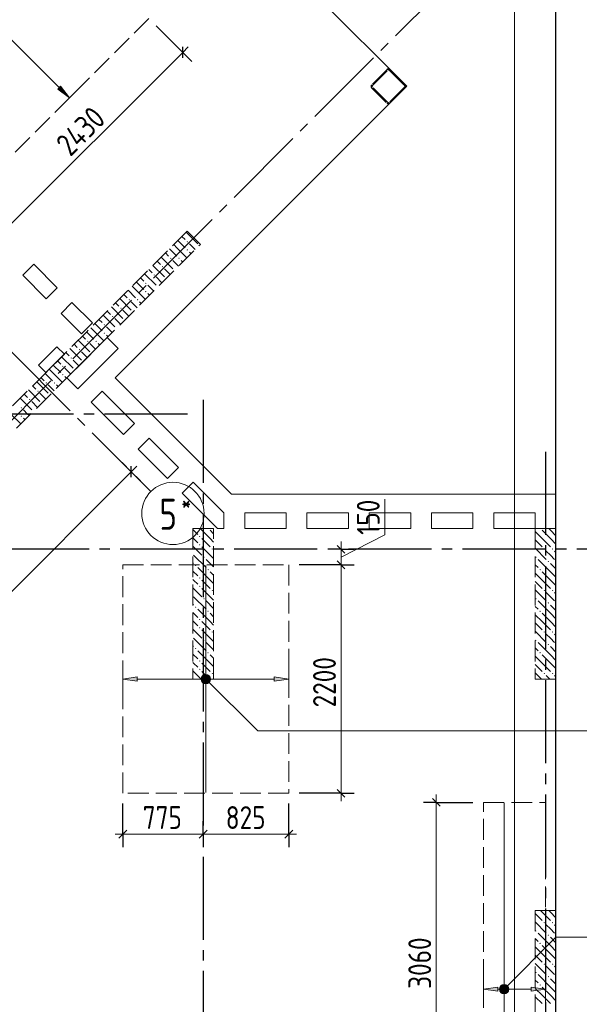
# Model space of a CAD drawing. Header units: millimetres. Extents: x 0 to 43617, y 0 to 59400.
# Tile 17 of 29: x 27905 to 33299, y 20147 to 29632. Entities that reach past the tile are written whole.
import ezdxf

# ---------------------------------------------------------------- set-up
doc = ezdxf.new("R2010")
doc.units = ezdxf.units.MM
doc.linetypes.add('______2', pattern=[270, 200, -70])
doc.linetypes.add('______5', pattern=[1100, 800, -100, 100, -100])
for name, color, linetype, lineweight in [('Standard', 7, 'Continuous', 25), ('ДОП Верх по У', 7, 'Continuous', 25), ('ЖБ Пилон', 180, 'Continuous', 25), ('Оси', 40, '______5', 18), ('Позиционная метка номер позиции', 7, 'Continuous', 13), ('Примечания', 7, 'Continuous', 25)]:
    doc.layers.add(name, color=color, linetype=linetype, lineweight=lineweight)
doc.layers.add('ЖБ Перекрытие верхний уровень', color=7, linetype='Continuous', lineweight=25, true_color=0xe0e0ff)
doc.layers.add('ЖБ Стена верхний уровень', color=7, linetype='Continuous', lineweight=25, true_color=0x006e00)
doc.styles.add('GOST 2.304-81', font='txt')
doc.styles.add('ISOCPEUR', font='txt')

msp = doc.modelspace()

# ---------------------------------------------------------------- hatches: boundary and pattern name
at = {"layer": 'ДОП Верх по У', "linetype": 'Continuous', "lineweight": 13, "transparency": 33554687}
for points in [[(28271.6, 28962.8), (28384.8, 28878), (28299.9, 28991.1)], [(29666.7, 23261.3), (29666.7, 23298.8), (29661.5, 23280)], [(29666.7, 23298.8), (29680.2, 23247.8), (29680.2, 23312.3)], [(29666.7, 23298.8), (29666.7, 23261.3), (29680.2, 23247.8)], [(29680.2, 23312.3), (29699, 23242.5), (29699, 23317.5)], [(29680.2, 23312.3), (29680.2, 23247.8), (29699, 23242.5)], [(29699, 23317.5), (29699, 23242.5), (29717.7, 23247.8)], [(29699, 23317.5), (29717.7, 23247.8), (29717.7, 23312.3)], [(29717.7, 23312.3), (29717.7, 23247.8), (29731.2, 23261.3)], [(29717.7, 23312.3), (29731.2, 23261.3), (29731.2, 23298.8)], [(29731.2, 23298.8), (29731.2, 23261.3), (29736.5, 23280)], [(30359, 23260), (30499, 23280), (30359, 23300)], [(32541.7, 20273.1), (32541.7, 20310.6), (32536.5, 20291.8)], [(32541.7, 20310.6), (32555.2, 20259.6), (32555.2, 20324.1)], [(32541.7, 20310.6), (32541.7, 20273.1), (32555.2, 20259.6)], [(32555.2, 20324.1), (32574, 20254.4), (32574, 20329.3)], [(32555.2, 20324.1), (32555.2, 20259.6), (32574, 20254.4)], [(32574, 20329.3), (32574, 20254.4), (32592.7, 20259.6)], [(32574, 20329.3), (32592.7, 20259.6), (32592.7, 20324.1)], [(32592.7, 20324.1), (32592.7, 20259.6), (32606.2, 20273.1)], [(32592.7, 20324.1), (32606.2, 20273.1), (32606.2, 20310.6)], [(32606.2, 20310.6), (32606.2, 20273.1), (32611.5, 20291.8)], [(32834, 20271.8), (32974, 20291.8), (32834, 20311.9)]]:
    msp.add_hatch(color=7, dxfattribs=at).paths.add_polyline_path(points)
for points in [[(29039, 23260), (28899, 23280), (29039, 23300)], [(32514, 20271.8), (32374, 20291.8), (32514, 20311.9)]]:
    msp.add_hatch(color=7, dxfattribs=at).paths.add_polyline_path(points, flags=16)
at = {"layer": 'ЖБ Пилон', "linetype": 'Continuous', "lineweight": 18, "transparency": 33554687}
for points in [[(29724.3, 24730), (29721, 24726.6), (29717.6, 24730)], [(32924.3, 24730), (32921, 24726.6), (32917.6, 24730)], [(29634.5, 24653.1), (29640.9, 24659.6), (29647.4, 24653.1), (29640.9, 24646.6)], [(29634.5, 24573.1), (29640.9, 24579.6), (29647.4, 24573.1), (29640.9, 24566.6)], [(29754.4, 24533.1), (29760.9, 24539.6), (29767.4, 24533.1), (29760.9, 24526.6)], [(32954.4, 24533.1), (32960.9, 24539.6), (32967.4, 24533.1), (32960.9, 24526.6)], [(33034.4, 24533.1), (33040.9, 24539.6), (33047.4, 24533.1), (33040.9, 24526.6)], [(29594.5, 24373.1), (29601, 24379.6), (29607.5, 24373.1), (29601, 24366.6)], [(29674.5, 24453.1), (29681, 24459.6), (29687.5, 24453.1), (29681, 24446.6)], [(32874.5, 24453.1), (32881, 24459.6), (32887.5, 24453.1), (32881, 24446.6)], [(32994.5, 24413.1), (33001, 24419.6), (33007.5, 24413.1), (33001, 24406.6)], [(29714.5, 24333.1), (29721, 24339.6), (29727.4, 24333.1), (29721, 24326.6)], [(32914.5, 24333.1), (32921, 24339.6), (32927.4, 24333.1), (32921, 24326.6)], [(29634.5, 24253.1), (29640.9, 24259.6), (29647.4, 24253.1), (29640.9, 24246.6)], [(29634.5, 24173.1), (29640.9, 24179.6), (29647.4, 24173.1), (29640.9, 24166.6)], [(29754.4, 24133.1), (29760.9, 24139.6), (29767.4, 24133.1), (29760.9, 24126.6)], [(32954.4, 24133.1), (32960.9, 24139.6), (32967.4, 24133.1), (32960.9, 24126.6)], [(33034.4, 24133.1), (33040.9, 24139.6), (33047.4, 24133.1), (33040.9, 24126.6)], [(29674.5, 24053.1), (29681, 24059.6), (29687.5, 24053.1), (29681, 24046.6)], [(32874.5, 24053.1), (32881, 24059.6), (32887.5, 24053.1), (32881, 24046.6)], [(32994.5, 24013.1), (33001, 24019.6), (33007.5, 24013.1), (33001, 24006.6)], [(29594.5, 23973.1), (29601, 23979.6), (29607.5, 23973.1), (29601, 23966.6)], [(29714.5, 23933.1), (29721, 23939.6), (29727.4, 23933.1), (29721, 23926.6)], [(32914.5, 23933.1), (32921, 23939.6), (32927.4, 23933.1), (32921, 23926.6)], [(29634.5, 23853.1), (29640.9, 23859.6), (29647.4, 23853.1), (29640.9, 23846.6)], [(29634.5, 23773.1), (29640.9, 23779.6), (29647.4, 23773.1), (29640.9, 23766.6)], [(29754.4, 23733.1), (29760.9, 23739.6), (29767.4, 23733.1), (29760.9, 23726.6)], [(32954.4, 23733.1), (32960.9, 23739.6), (32967.4, 23733.1), (32960.9, 23726.6)], [(33034.4, 23733.1), (33040.9, 23739.6), (33047.4, 23733.1), (33040.9, 23726.6)], [(29674.5, 23653.1), (29681, 23659.6), (29687.5, 23653.1), (29681, 23646.6)], [(32874.5, 23653.1), (32881, 23659.6), (32887.5, 23653.1), (32881, 23646.6)], [(32994.5, 23613.1), (33001, 23619.6), (33007.5, 23613.1), (33001, 23606.6)], [(29594.5, 23573.1), (29601, 23579.6), (29607.5, 23573.1), (29601, 23566.6)], [(29714.5, 23533.1), (29721, 23539.6), (29727.4, 23533.1), (29721, 23526.6)], [(32914.5, 23533.1), (32921, 23539.6), (32927.4, 23533.1), (32921, 23526.6)], [(29634.5, 23453.1), (29640.9, 23459.6), (29647.4, 23453.1), (29640.9, 23446.6)], [(29634.5, 23373.1), (29640.9, 23379.6), (29647.4, 23373.1), (29640.9, 23366.6)], [(29754.4, 23333.1), (29760.9, 23339.6), (29767.4, 23333.1), (29760.9, 23326.6)], [(32954.4, 23333.1), (32960.9, 23339.6), (32967.4, 23333.1), (32960.9, 23326.6)], [(33034.4, 23333.1), (33040.9, 23339.6), (33047.4, 23333.1), (33040.9, 23326.6)], [(32954.4, 20933.1), (32960.9, 20939.6), (32967.4, 20933.1), (32960.9, 20926.6)], [(33034.4, 20933.1), (33040.9, 20939.6), (33047.4, 20933.1), (33040.9, 20926.6)], [(32874.5, 20853.1), (32881, 20859.6), (32887.5, 20853.1), (32881, 20846.6)], [(32994.5, 20813.1), (33001, 20819.6), (33007.5, 20813.1), (33001, 20806.6)], [(32914.5, 20733.1), (32921, 20739.6), (32927.4, 20733.1), (32921, 20726.6)], [(32954.4, 20533.1), (32960.9, 20539.6), (32967.4, 20533.1), (32960.9, 20526.6)], [(33034.4, 20533.1), (33040.9, 20539.6), (33047.4, 20533.1), (33040.9, 20526.6)], [(32874.5, 20453.1), (32881, 20459.6), (32887.5, 20453.1), (32881, 20446.6)], [(32994.5, 20413.1), (33001, 20419.6), (33007.5, 20413.1), (33001, 20406.6)], [(32914.5, 20333.1), (32921, 20339.6), (32927.4, 20333.1), (32921, 20326.6)]]:
    msp.add_hatch(color=7, dxfattribs=at).paths.add_polyline_path(points, flags=16)
at = {"layer": 'ЖБ Стена верхний уровень', "linetype": 'Continuous', "lineweight": 18, "transparency": 33554687}
for points in [[(31517, 29095.7), (31521, 29099.6), (31527.4, 29093.1), (31523.5, 29089.2)], [(29514.5, 27493.1), (29521, 27499.6), (29527.4, 27493.1), (29521, 27486.6)], [(29514.5, 27413.1), (29521, 27419.6), (29527.4, 27413.1), (29521, 27406.6)], [(29354.4, 27333.1), (29360.9, 27339.6), (29367.4, 27333.1), (29360.9, 27326.6)], [(29434.5, 27333.1), (29440.9, 27339.6), (29447.4, 27333.1), (29440.9, 27326.6)], [(29274.5, 27253.1), (29281, 27259.6), (29287.5, 27253.1), (29281, 27246.6)], [(29194.5, 27173.1), (29201, 27179.6), (29207.5, 27173.1), (29201, 27166.6)], [(29114.5, 27093.1), (29121, 27099.6), (29127.4, 27093.1), (29121, 27086.6)], [(28954.4, 26933.1), (28960.9, 26939.6), (28967.4, 26933.1), (28960.9, 26926.6)], [(29034.5, 26933.1), (29040.9, 26939.6), (29047.4, 26933.1), (29040.9, 26926.6)], [(29114.5, 27013.1), (29121, 27019.6), (29127.4, 27013.1), (29121, 27006.6)], [(28874.5, 26853.1), (28881, 26859.6), (28887.5, 26853.1), (28881, 26846.6)], [(28794.5, 26773.1), (28801, 26779.6), (28807.5, 26773.1), (28801, 26766.6)], [(28714.5, 26693.1), (28721, 26699.6), (28727.4, 26693.1), (28721, 26686.6)], [(28714.5, 26613.1), (28721, 26619.6), (28727.4, 26613.1), (28721, 26606.6)], [(28554.4, 26533.1), (28560.9, 26539.6), (28567.4, 26533.1), (28560.9, 26526.6)], [(28634.5, 26533.1), (28639, 26537.7), (28645.5, 26531.2), (28640.9, 26526.6)], [(28639, 26537.7), (28640.9, 26539.6), (28647.4, 26533.1), (28645.5, 26531.2)], [(28394.5, 26373.1), (28401, 26379.6), (28407.5, 26373.1), (28401, 26366.6)], [(28474.5, 26453.1), (28481, 26459.6), (28487.5, 26453.1), (28481, 26446.6)], [(28314.5, 26293.1), (28321, 26299.6), (28327.4, 26293.1), (28321, 26286.6)], [(28314.5, 26213.1), (28321, 26219.6), (28327.4, 26213.1), (28321, 26206.6)], [(28154.4, 26133.1), (28160.9, 26139.6), (28167.4, 26133.1), (28160.9, 26126.6)], [(28234.5, 26133.1), (28240.9, 26139.6), (28247.4, 26133.1), (28240.9, 26126.6)], [(28074.5, 26053.1), (28081, 26059.6), (28087.5, 26053.1), (28081, 26046.6)], [(27914.5, 25893.1), (27921, 25899.6), (27927.4, 25893.1), (27921, 25886.6)], [(27994.5, 25973.1), (28001, 25979.6), (28007.5, 25973.1), (28001, 25966.6)], [(27914.5, 25813.1), (27921, 25819.6), (27927.4, 25813.1), (27921, 25806.6)]]:
    msp.add_hatch(color=7, dxfattribs=at).paths.add_polyline_path(points, flags=16)
at = {"layer": 'Позиционная метка номер позиции', "linetype": 'Continuous', "lineweight": 13, "transparency": 33554687}
for points in [[(29655.7, 23291.5), (29687.5, 23323.3), (29667.2, 23311.8)], [(29687.5, 23323.3), (29655.7, 23291.5), (29655.7, 23268.6)], [(29687.5, 23323.3), (29655.7, 23268.6), (29710.4, 23323.3)], [(29710.4, 23323.3), (29655.7, 23268.6), (29667.2, 23248.2)], [(29710.4, 23323.3), (29667.2, 23248.2), (29730.8, 23311.8)], [(29730.8, 23311.8), (29667.2, 23248.2), (29687.5, 23236.7)], [(29730.8, 23311.8), (29687.5, 23236.7), (29742.3, 23291.5)], [(29742.3, 23291.5), (29687.5, 23236.7), (29710.4, 23236.7)], [(29742.3, 23291.5), (29710.4, 23236.7), (29742.3, 23268.6)], [(29742.3, 23268.6), (29710.4, 23236.7), (29730.8, 23248.2)], [(32530.7, 20303.3), (32605.8, 20260), (32542.2, 20323.7)], [(32530.7, 20280.4), (32585.5, 20248.6), (32530.7, 20303.3)], [(32530.7, 20303.3), (32585.5, 20248.6), (32605.8, 20260)], [(32542.2, 20323.7), (32617.3, 20280.4), (32562.5, 20335.1)], [(32542.2, 20323.7), (32605.8, 20260), (32617.3, 20280.4)], [(32562.5, 20335.1), (32617.3, 20280.4), (32617.3, 20303.3)], [(32562.5, 20335.1), (32617.3, 20303.3), (32585.5, 20335.1)], [(32585.5, 20335.1), (32617.3, 20303.3), (32605.8, 20323.7)], [(32562.5, 20248.6), (32530.7, 20280.4), (32542.2, 20260)], [(32530.7, 20280.4), (32562.5, 20248.6), (32585.5, 20248.6)]]:
    msp.add_hatch(color=7, dxfattribs=at).paths.add_polyline_path(points)

# ---------------------------------------------------------------- linework, layer by layer
at = {"layer": 'Standard', "color": 251, "linetype": 'Continuous', "lineweight": -3, "true_color": 0x656565, "transparency": 33554687}
for p, q in [((29476.8, 29316.1), (29220.6, 29572.3)), ((29476.8, 29316.1), (29388.4, 29404.5)), ((29476.8, 29316.1), (29565.2, 29227.7)), ((28981.2, 25276.3), (28892.8, 25364.7)), ((28981.2, 25276.3), (29069.6, 25187.9)), ((28981.2, 25276.3), (29099.7, 25157.8)), ((31002.8, 24530), (30877.9, 24530)), ((31002.8, 24530), (31127.8, 24530)), ((31002.8, 24530), (31002.8, 24530)), ((31002.8, 24380), (30599, 24380)), ((31002.8, 24380), (30877.9, 24380)), ((31002.8, 24380), (31127.8, 24380)), ((31002.8, 22180), (30599, 22180)), ((31002.8, 22180), (30877.9, 22180)), ((31002.8, 22180), (31127.8, 22180)), ((28899, 21785.6), (28899, 22080)), ((30499, 21785.6), (30499, 22080)), ((31920.7, 22091.8), (31795.7, 22091.8)), ((31920.7, 22091.8), (32045.7, 22091.8)), ((31920.7, 22091.8), (32274, 22091.8)), ((28899, 21785.6), (28899, 21910.6)), ((29674, 21785.6), (29674, 21910.6)), ((30499, 21785.6), (30499, 21910.6)), ((28899, 21785.6), (28899, 21660.6)), ((29674, 21785.6), (29674, 21660.6)), ((29674, 21785.6), (29674, 21785.6)), ((30499, 21785.6), (30499, 21660.6))]:
    msp.add_line(p, q, dxfattribs=at)
at = {"layer": 'Standard', "color": 7, "linetype": 'Continuous', "lineweight": 13, "transparency": 33554687}
for p, q in [((27757.1, 27596.4), (29476.8, 29316.1)), ((29476.8, 29316.1), (29529.8, 29369.1)), ((28981.2, 25276.3), (29034.2, 25329.4)), ((23281.9, 19577), (28981.2, 25276.3)), ((31424.9, 24668.7), (31424.9, 25012.8)), ((31002.8, 24455), (31424.9, 24668.7)), ((31002.8, 24530), (31002.8, 24605)), ((31002.8, 24530), (31002.8, 24380)), ((31002.8, 22180), (31002.8, 22105)), ((31920.7, 22091.8), (31920.7, 22166.8)), ((28899, 21785.6), (28824, 21785.6)), ((28899, 21785.6), (29674, 21785.6)), ((29674, 21785.6), (30499, 21785.6)), ((30499, 21785.6), (30574, 21785.6))]:
    msp.add_line(p, q, dxfattribs=at)
at = {"layer": 'Standard', "color": 7, "linetype": 'Continuous', "lineweight": 25, "transparency": 33554687}
for p, q in [((29476.8, 29263.1), (29476.8, 29369.1)), ((28981.2, 25223.3), (28981.2, 25329.4)), ((30965.3, 24567.5), (31040.3, 24492.5)), ((30965.3, 24417.5), (31040.3, 24342.5)), ((30965.3, 22217.5), (31040.3, 22142.5)), ((31883.2, 22129.3), (31958.2, 22054.4)), ((28861.5, 21748.1), (28936.5, 21823.1)), ((29636.5, 21748.1), (29711.5, 21823.1)), ((30461.5, 21748.1), (30536.5, 21823.1))]:
    msp.add_line(p, q, dxfattribs=at)
msp.add_lwpolyline([(7394, 10100), (33074, 10100), (33074, 57220), (7394, 57220), (7394, 10100)], dxfattribs=at)
at = {"layer": 'Standard', "color": 7, "linetype": 'Continuous', "lineweight": 13, "transparency": 33554687}
for points in [[(7674, 10380), (33074, 10380), (33074, 57220), (7674, 57220), (7674, 10380)], [(31002.8, 24380), (31002.8, 23050), (31002.8, 23050), (31002.8, 22180)], [(31920.7, 22091.8), (31920.7, 20336.2), (31920.7, 20336.2), (31920.7, 19030)]]:
    msp.add_lwpolyline(points, dxfattribs=at)
at = {"layer": 'Standard', "color": 254, "linetype": 'Continuous', "lineweight": 13, "true_color": 0xc4c4ff, "transparency": 33554687}
msp.add_lwpolyline([(7606, 10312), (32674, 10312), (32674, 56820), (7606, 56820), (7606, 10312)], dxfattribs=at)
at = {"layer": 'ДОП Верх по У', "color": 251, "linetype": 'Continuous', "lineweight": 13, "true_color": 0x494949, "transparency": 33554687}
for p, q in [((27698.9, 29563.9), (28285.8, 28977)), ((28299.9, 28991.1), (28271.6, 28962.8)), ((28271.6, 28962.8), (28384.8, 28878)), ((28384.8, 28878), (28299.9, 28991.1)), ((28384.8, 28878), (28455.5, 28948.7)), ((28384.8, 28878), (28314.1, 28807.3)), ((28384.8, 28878), (28384.8, 28878)), ((28899, 23280), (28899, 23380)), ((30499, 23280), (30499, 23380)), ((28899, 23280), (29039, 23300)), ((29039, 23260), (28899, 23280)), ((28899, 23280), (28899, 23180)), ((28899, 23280), (28899, 23280)), ((29039, 23300), (29039, 23260)), ((29039, 23280), (29669, 23280)), ((29699, 23317.5), (29699, 23317.5)), ((29699, 23242.5), (29699, 23242.5)), ((29729, 23280), (30359, 23280)), ((30499, 23280), (30359, 23300)), ((30359, 23300), (30359, 23260)), ((30359, 23260), (30499, 23280)), ((30499, 23280), (30499, 23180)), ((30499, 23280), (30499, 23280)), ((32374, 20291.8), (32374, 20391.8)), ((32374, 20291.8), (32514, 20311.9)), ((32514, 20311.9), (32514, 20271.8)), ((32574, 20329.3), (32574, 20329.3)), ((32974, 20291.8), (32834, 20311.9)), ((32834, 20311.9), (32834, 20271.8)), ((32974, 20291.8), (32974, 20391.8)), ((32514, 20271.8), (32374, 20291.8)), ((32374, 20291.8), (32374, 20191.8)), ((32374, 20291.8), (32374, 20291.8)), ((32514, 20291.8), (32544, 20291.8)), ((32574, 20254.4), (32574, 20254.4)), ((32604, 20291.8), (32834, 20291.8)), ((32834, 20271.8), (32974, 20291.8)), ((32974, 20291.8), (32974, 20191.8)), ((32974, 20291.8), (32974, 20291.8))]:
    msp.add_line(p, q, dxfattribs=at)
at = {"layer": 'ДОП Верх по У', "color": 7, "linetype": 'Continuous', "lineweight": 18, "transparency": 33554687}
for p, q in [((29699, 22187), (29699, 24373)), ((32574, 18498.8), (32574, 22084.9))]:
    msp.add_line(p, q, dxfattribs=at)
at = {"layer": 'ДОП Верх по У', "color": 251, "linetype": 'Continuous', "lineweight": 13, "true_color": 0x494949, "transparency": 33554687}
for centre in [(29699, 23280), (32574, 20291.8)]:
    msp.add_circle(centre, 37.5, dxfattribs=at)
at = {"layer": 'ЖБ Перекрытие верхний уровень', "color": 7, "linetype": 'Continuous', "lineweight": 18, "transparency": 33554687}
for p, q in [((31636.6, 28990.2), (26142.4, 34484.4)), ((28826.7, 26180.3), (31636.6, 28990.2)), ((27935.8, 27170.3), (28041.8, 27276.3)), ((28041.8, 27276.3), (28268.1, 27050.1)), ((28162, 26944), (27935.8, 27170.3)), ((28268.1, 27050.1), (28162, 26944)), ((28303.5, 26802.6), (28409.5, 26908.6)), ((28409.5, 26908.6), (28607.5, 26710.7)), ((28501.5, 26604.6), (28303.5, 26802.6)), ((28607.5, 26710.7), (28501.5, 26604.6)), ((28360, 26180.3), (28748.9, 26569.2)), ((28748.9, 26569.2), (28855, 26463.2)), ((28264.9, 26481.2), (28088.2, 26304.4)), ((28335.7, 26410.5), (28264.9, 26481.2)), ((28855, 26463.2), (28466.1, 26074.3)), ((28158.9, 26233.7), (28335.7, 26410.5)), ((28088.2, 26304.4), (28158.9, 26233.7)), ((28466.1, 26074.3), (28360, 26180.3)), ((29947.1, 25060), (28826.7, 26180.3)), ((28593.4, 25947), (28699.4, 26053.1)), ((28699.4, 26053.1), (29010.6, 25741.9)), ((28904.5, 25635.9), (28593.4, 25947)), ((29010.6, 25741.9), (28904.5, 25635.9)), ((29045.9, 25494.4), (29152, 25600.5)), ((29152, 25600.5), (29434.8, 25317.7)), ((29328.8, 25211.6), (29045.9, 25494.4)), ((29434.8, 25317.7), (29328.8, 25211.6)), ((29470.2, 25070.2), (29576.3, 25176.2)), ((29576.3, 25176.2), (29872.5, 24880)), ((29810.4, 24730), (29470.2, 25070.2)), ((33074, 25060), (29947.1, 25060)), ((33074, 10100), (33074, 25060)), ((29872.5, 24880), (29874, 24880)), ((29874, 24880), (29874, 24730)), ((30074, 24880), (30474, 24880)), ((30074, 24730), (30074, 24880)), ((30474, 24880), (30474, 24730)), ((30674, 24880), (31074, 24880)), ((30674, 24730), (30674, 24880)), ((31074, 24880), (31074, 24730)), ((31274, 24880), (31674, 24880)), ((31274, 24730), (31274, 24880)), ((31674, 24880), (31674, 24730)), ((31874, 24880), (32274, 24880)), ((31874, 24730), (31874, 24880)), ((32274, 24880), (32274, 24730)), ((32474, 24880), (32874, 24880)), ((32474, 24730), (32474, 24880)), ((32874, 24880), (32874, 24730)), ((29874, 24730), (29810.4, 24730)), ((30474, 24730), (30074, 24730)), ((31074, 24730), (30674, 24730)), ((31674, 24730), (31274, 24730)), ((32274, 24730), (31874, 24730)), ((32874, 24730), (32474, 24730))]:
    msp.add_line(p, q, dxfattribs=at)
at = {"layer": 'ЖБ Пилон', "color": 253, "linetype": '______2', "lineweight": 13, "true_color": 0xa0a0a0, "transparency": 33554687}
for p, q in [((29574, 24730), (29574, 23280)), ((29774, 24730), (29574, 24730)), ((29774, 23280), (29774, 24730)), ((32874, 24730), (32874, 23280)), ((33074, 24730), (32874, 24730)), ((33074, 23280), (33074, 24730)), ((29574, 23280), (29774, 23280)), ((32874, 23280), (33074, 23280)), ((32874, 21050), (32874, 19250)), ((33074, 21050), (32874, 21050)), ((33074, 19250), (33074, 21050))]:
    msp.add_line(p, q, dxfattribs=at)
at = {"layer": 'ЖБ Пилон', "color": 9, "linetype": 'Continuous', "lineweight": 18, "true_color": 0xc7c7c7, "transparency": 33554687}
for p, q in [((29574, 24720.1), (29621, 24673.1)), ((29740.9, 24633.1), (29644.1, 24730)), ((29740.9, 24713.1), (29774, 24680.1)), ((32940.9, 24633.1), (32874, 24700.1)), ((32940.9, 24713.1), (33021, 24633.1)), ((33021, 24713.1), (33004.1, 24730)), ((33021, 24713.1), (33074, 24660.1)), ((29581, 24633.1), (29574, 24640.1)), ((29621, 24593.1), (29581, 24633.1)), ((29660.9, 24633.1), (29740.9, 24553.1)), ((29740.9, 24633.1), (29774, 24600.1)), ((32874, 24620.1), (32940.9, 24553.1)), ((32940.9, 24633.1), (33021, 24553.1)), ((33021, 24633.1), (33074, 24580.1)), ((29574, 24560.1), (29660.9, 24473.1)), ((29581, 24473.1), (29701, 24353.1)), ((29660.9, 24553.1), (29774, 24440.1)), ((32874, 24540.1), (32981, 24433.1)), ((33021, 24473.1), (32981, 24513.1)), ((33060.9, 24433.1), (33021, 24473.1)), ((33060.9, 24513.1), (33074, 24500.1)), ((29574, 24400.1), (29581, 24393.1)), ((29774, 24360.1), (29701, 24433.1)), ((32874, 24380.1), (32901, 24353.1)), ((33021, 24313.1), (32901, 24433.1)), ((33021, 24393.1), (33074, 24340.1)), ((29574, 24320.1), (29621, 24273.1)), ((29740.9, 24233.1), (29621, 24353.1)), ((29740.9, 24313.1), (29774, 24280.1)), ((32940.9, 24233.1), (32874, 24300.1)), ((32940.9, 24313.1), (33021, 24233.1)), ((33021, 24313.1), (33074, 24260.1)), ((29581, 24233.1), (29574, 24240.1)), ((29621, 24193.1), (29581, 24233.1)), ((29660.9, 24233.1), (29740.9, 24153.1)), ((29740.9, 24233.1), (29774, 24200.1)), ((32874, 24220.1), (32940.9, 24153.1)), ((32940.9, 24233.1), (33021, 24153.1)), ((33021, 24233.1), (33074, 24180.1)), ((29574, 24160.1), (29660.9, 24073.1)), ((29660.9, 24153.1), (29774, 24040.1)), ((32874, 24140.1), (32981, 24033.1)), ((33021, 24073.1), (32981, 24113.1)), ((33060.9, 24113.1), (33074, 24100.1)), ((29574, 24000.1), (29581, 23993.1)), ((29581, 24073.1), (29701, 23953.1)), ((29774, 23960.1), (29701, 24033.1)), ((33021, 23913.1), (32901, 24033.1)), ((33060.9, 24033.1), (33021, 24073.1)), ((29574, 23920.1), (29621, 23873.1)), ((29740.9, 23833.1), (29621, 23953.1)), ((29740.9, 23913.1), (29774, 23880.1)), ((32874, 23980.1), (32901, 23953.1)), ((32940.9, 23913.1), (33021, 23833.1)), ((33021, 23993.1), (33074, 23940.1)), ((33021, 23913.1), (33074, 23860.1)), ((29581, 23833.1), (29574, 23840.1)), ((29621, 23793.1), (29581, 23833.1)), ((29660.9, 23833.1), (29740.9, 23753.1)), ((29740.9, 23833.1), (29774, 23800.1)), ((32940.9, 23833.1), (32874, 23900.1)), ((32874, 23820.1), (32940.9, 23753.1)), ((32940.9, 23833.1), (33021, 23753.1)), ((33021, 23833.1), (33074, 23780.1)), ((29574, 23760.1), (29660.9, 23673.1)), ((29660.9, 23753.1), (29774, 23640.1)), ((32874, 23740.1), (32981, 23633.1)), ((33021, 23673.1), (32981, 23713.1)), ((33060.9, 23713.1), (33074, 23700.1)), ((29581, 23673.1), (29701, 23553.1)), ((29774, 23560.1), (29701, 23633.1)), ((33021, 23513.1), (32901, 23633.1)), ((33060.9, 23633.1), (33021, 23673.1)), ((29574, 23600.1), (29581, 23593.1)), ((29740.9, 23433.1), (29621, 23553.1)), ((32874, 23580.1), (32901, 23553.1)), ((33021, 23593.1), (33074, 23540.1)), ((29574, 23520.1), (29621, 23473.1)), ((29581, 23433.1), (29574, 23440.1)), ((29621, 23393.1), (29581, 23433.1)), ((29660.9, 23433.1), (29740.9, 23353.1)), ((29740.9, 23513.1), (29774, 23480.1)), ((29740.9, 23433.1), (29774, 23400.1)), ((32940.9, 23433.1), (32874, 23500.1)), ((32940.9, 23513.1), (33021, 23433.1)), ((32940.9, 23433.1), (33021, 23353.1)), ((33021, 23513.1), (33074, 23460.1)), ((33021, 23433.1), (33074, 23380.1)), ((29574, 23360.1), (29654.1, 23280)), ((29660.9, 23353.1), (29734.1, 23280)), ((32874, 23420.1), (32940.9, 23353.1)), ((32874, 23340.1), (32934.1, 23280)), ((33014.1, 23280), (32981, 23313.1)), ((33060.9, 23313.1), (33074, 23300.1)), ((32874, 21020.1), (32940.9, 20953.1)), ((32940.9, 21033.1), (32924.1, 21050)), ((32940.9, 21033.1), (33021, 20953.1)), ((33004.1, 21050), (33021, 21033.1)), ((33021, 21033.1), (33074, 20980.1)), ((32874, 20940.1), (32981, 20833.1)), ((33021, 20873.1), (32981, 20913.1)), ((33060.9, 20833.1), (33021, 20873.1)), ((33060.9, 20913.1), (33074, 20900.1)), ((32874, 20780.1), (32901, 20753.1)), ((33021, 20713.1), (32901, 20833.1)), ((33021, 20793.1), (33074, 20740.1)), ((32940.9, 20633.1), (32874, 20700.1)), ((32940.9, 20713.1), (33021, 20633.1)), ((33021, 20713.1), (33074, 20660.1)), ((32874, 20620.1), (32940.9, 20553.1)), ((32940.9, 20633.1), (33021, 20553.1)), ((33021, 20633.1), (33074, 20580.1)), ((32874, 20540.1), (32981, 20433.1)), ((33021, 20473.1), (32981, 20513.1)), ((33060.9, 20513.1), (33074, 20500.1)), ((33021, 20313.1), (32901, 20433.1)), ((33060.9, 20433.1), (33021, 20473.1)), ((33021, 20393.1), (33074, 20340.1)), ((32874, 20380.1), (32901, 20353.1)), ((32940.9, 20233.1), (32874, 20300.1)), ((32940.9, 20313.1), (33021, 20233.1)), ((33021, 20313.1), (33074, 20260.1)), ((32874, 20220.1), (32940.9, 20153.1)), ((32940.9, 20233.1), (33021, 20153.1)), ((33021, 20233.1), (33074, 20180.1))]:
    msp.add_line(p, q, dxfattribs=at)
at = {"layer": 'ЖБ Стена верхний уровень', "color": 251, "linetype": '______2', "lineweight": 13, "true_color": 0x656565, "transparency": 33554687}
for p, q in [((31445.7, 29152.9), (31297.2, 29004.4)), ((31304.3, 28997.3), (31452.8, 29145.8)), ((31448.4, 29155.1), (31445.7, 29152.9)), ((31451.4, 29156.9), (31448.4, 29155.1)), ((31454.7, 29158), (31451.4, 29156.9)), ((31452.8, 29145.8), (31454.1, 29146.9)), ((31454.1, 29146.9), (31455.6, 29147.8)), ((31458.1, 29158.6), (31454.7, 29158)), ((31455.6, 29147.8), (31457.3, 29148.4)), ((31457.3, 29148.4), (31459, 29148.7)), ((31461.6, 29158.6), (31458.1, 29158.6)), ((31459, 29148.7), (31460.7, 29148.7)), ((31460.7, 29148.7), (31462.4, 29148.4)), ((31465, 29158), (31461.6, 29158.6)), ((31462.4, 29148.4), (31464.1, 29147.8)), ((31464.1, 29147.8), (31465.6, 29146.9)), ((31468.3, 29156.9), (31465, 29158)), ((31465.6, 29146.9), (31466.9, 29145.8)), ((31466.9, 29145.8), (31615.4, 28997.3)), ((31471.3, 29155.1), (31468.3, 29156.9)), ((31474, 29152.9), (31471.3, 29155.1)), ((31622.5, 29004.4), (31474, 29152.9)), ((31292, 28995.4), (31291.4, 28992)), ((31291.4, 28992), (31291.4, 28988.5)), ((31291.4, 28988.5), (31292, 28985.1)), ((31293.2, 28998.7), (31292, 28995.4)), ((31292, 28985.1), (31293.2, 28981.8)), ((31295, 29001.7), (31293.2, 28998.7)), ((31293.2, 28981.8), (31295, 28978.8)), ((31297.2, 29004.4), (31295, 29001.7)), ((31295, 28978.8), (31297.2, 28976.1)), ((31297.2, 28976.1), (31445.7, 28827.6)), ((31301.4, 28991.1), (31301.7, 28992.8)), ((31301.4, 28989.4), (31301.4, 28991.1)), ((31301.7, 28987.6), (31301.4, 28989.4)), ((31301.7, 28992.8), (31302.3, 28994.5)), ((31302.3, 28986), (31301.7, 28987.6)), ((31302.3, 28994.5), (31303.2, 28996)), ((31303.2, 28984.5), (31302.3, 28986)), ((31303.2, 28996), (31304.3, 28997.3)), ((31304.3, 28983.2), (31303.2, 28984.5)), ((31452.8, 28834.7), (31304.3, 28983.2)), ((31615.4, 28983.2), (31466.9, 28834.7)), ((31474, 28827.6), (31622.5, 28976.1)), ((31615.4, 28997.3), (31616.5, 28996)), ((31616.5, 28984.5), (31615.4, 28983.2)), ((31616.5, 28996), (31617.4, 28994.5)), ((31617.4, 28986), (31616.5, 28984.5)), ((31617.4, 28994.5), (31618, 28992.8)), ((31618, 28987.6), (31617.4, 28986)), ((31618, 28992.8), (31618.3, 28991.1)), ((31618.3, 28989.4), (31618, 28987.6)), ((31618.3, 28991.1), (31618.3, 28989.4)), ((31624.7, 29001.7), (31622.5, 29004.4)), ((31622.5, 28976.1), (31624.7, 28978.8)), ((31626.5, 28998.7), (31624.7, 29001.7)), ((31624.7, 28978.8), (31626.5, 28981.8)), ((31627.7, 28995.4), (31626.5, 28998.7)), ((31626.5, 28981.8), (31627.7, 28985.1)), ((31628.3, 28992), (31627.7, 28995.4)), ((31627.7, 28985.1), (31628.3, 28988.5)), ((31628.3, 28988.5), (31628.3, 28992)), ((31454.1, 28833.6), (31452.8, 28834.7)), ((31466.9, 28834.7), (31465.6, 28833.6)), ((31445.7, 28827.6), (31448.4, 28825.4)), ((31448.4, 28825.4), (31451.4, 28823.6)), ((31451.4, 28823.6), (31454.7, 28822.4)), ((31455.6, 28832.7), (31454.1, 28833.6)), ((31454.7, 28822.4), (31458.1, 28821.8)), ((31457.3, 28832.1), (31455.6, 28832.7)), ((31459, 28831.8), (31457.3, 28832.1)), ((31458.1, 28821.8), (31461.6, 28821.8)), ((31460.7, 28831.8), (31459, 28831.8)), ((31462.4, 28832.1), (31460.7, 28831.8)), ((31461.6, 28821.8), (31465, 28822.4)), ((31464.1, 28832.7), (31462.4, 28832.1)), ((31465.6, 28833.6), (31464.1, 28832.7)), ((31465, 28822.4), (31468.3, 28823.6)), ((31468.3, 28823.6), (31471.3, 28825.4)), ((31471.3, 28825.4), (31474, 28827.6)), ((29519.7, 27594.5), (28550.9, 26625.8)), ((29647, 27467.3), (29519.7, 27594.5)), ((28678.2, 26498.5), (29647, 27467.3)), ((28550.9, 26625.8), (26602.9, 24677.7)), ((26730.1, 24550.5), (28678.2, 26498.5))]:
    msp.add_line(p, q, dxfattribs=at)
at = {"layer": 'ЖБ Стена верхний уровень', "color": 9, "linetype": 'Continuous', "lineweight": 18, "true_color": 0xc7c7c7, "transparency": 33554687}
for p, q in [((31420.5, 29113.6), (31413.5, 29120.6)), ((31455.8, 29158.3), (31501, 29113.1)), ((31340.5, 29033.6), (31333.5, 29040.6)), ((31373.5, 29080.6), (31380.5, 29073.6)), ((31581, 29033.1), (31540.9, 29073.1)), ((31621, 28993.1), (31581, 29033.1)), ((31294, 29000.1), (31301.6, 28992.5)), ((31583.2, 28950.9), (31590.2, 28943.8)), ((31503.2, 28870.9), (31510.2, 28863.9)), ((29469.6, 27544.5), (29501, 27513.1)), ((29509.6, 27584.5), (29621, 27473.1)), ((29349.6, 27424.5), (29421, 27353.1)), ((29389.6, 27464.5), (29421, 27433.1)), ((29421, 27433.1), (29516.9, 27337.2)), ((29429.6, 27504.5), (29501, 27433.1)), ((29581, 27433.1), (29540.9, 27473.1)), ((29596.9, 27417.2), (29581, 27433.1)), ((29269.6, 27344.5), (29381, 27233.1)), ((29309.6, 27384.5), (29340.9, 27353.1)), ((29540.9, 27393.1), (29556.9, 27377.2)), ((29149.6, 27224.5), (29181, 27193.1)), ((29189.6, 27264.5), (29301, 27153.1)), ((29229.6, 27304.5), (29260.9, 27273.1)), ((29356.9, 27177.2), (29301, 27233.1)), ((29421, 27273.1), (29381, 27313.1)), ((29436.9, 27257.2), (29421, 27273.1)), ((29460.9, 27313.1), (29476.9, 27297.2)), ((29069.6, 27144.5), (29101, 27113.1)), ((29109.6, 27184.5), (29221, 27073.1)), ((29276.9, 27097.2), (29221, 27153.1)), ((28989.6, 27064.5), (29021, 27033.1)), ((29021, 27033.1), (29116.9, 26937.2)), ((29029.6, 27104.5), (29101, 27033.1)), ((29181, 27033.1), (29140.9, 27073.1)), ((29196.9, 27017.2), (29181, 27033.1)), ((28869.6, 26944.5), (28981, 26833.1)), ((28909.6, 26984.5), (28940.9, 26953.1)), ((28949.6, 27024.5), (29021, 26953.1)), ((29140.9, 26993.1), (29156.9, 26977.2)), ((28789.6, 26864.5), (28901, 26753.1)), ((28829.6, 26904.5), (28860.9, 26873.1)), ((29021, 26873.1), (28981, 26913.1)), ((29036.9, 26857.2), (29021, 26873.1)), ((29060.9, 26913.1), (29076.9, 26897.2)), ((28709.6, 26784.5), (28821, 26673.1)), ((28749.6, 26824.5), (28781, 26793.1)), ((28876.9, 26697.2), (28821, 26753.1)), ((28956.9, 26777.2), (28901, 26833.1)), ((28589.6, 26664.5), (28621, 26633.1)), ((28629.6, 26704.5), (28701, 26633.1)), ((28669.6, 26744.5), (28701, 26713.1)), ((28781, 26633.1), (28740.9, 26673.1)), ((28621, 26633.1), (28716.9, 26537.2)), ((28740.9, 26593.1), (28756.9, 26577.2)), ((28796.9, 26617.2), (28781, 26633.1)), ((28621, 26473.1), (28581, 26513.1)), ((28636.9, 26457.2), (28621, 26473.1)), ((28660.9, 26513.1), (28676.9, 26497.2)), ((28556.9, 26377.2), (28501, 26433.1)), ((28476.9, 26297.2), (28421, 26353.1)), ((28221, 26233.1), (28316.9, 26137.2)), ((28381, 26233.1), (28340.9, 26273.1)), ((28340.9, 26193.1), (28356.9, 26177.2)), ((28396.9, 26217.2), (28381, 26233.1)), ((28221, 26073.1), (28181, 26113.1)), ((28260.9, 26113.1), (28276.9, 26097.2)), ((28156.9, 25977.2), (28101, 26033.1)), ((28236.9, 26057.2), (28221, 26073.1)), ((28076.9, 25897.2), (28021, 25953.1)), ((27821, 25833.1), (27916.9, 25737.2)), ((27981, 25833.1), (27940.9, 25873.1)), ((27996.9, 25817.2), (27981, 25833.1)), ((27940.9, 25793.1), (27956.9, 25777.2))]:
    msp.add_line(p, q, dxfattribs=at)
for points in [[(28509.6, 26584.5), (28509.6, 26584.5), (28540.9, 26553.1)], [(28549.6, 26624.5), (28549.6, 26624.5), (28621, 26553.1)], [(28389.6, 26464.5), (28389.6, 26464.5), (28501, 26353.1)], [(28429.6, 26504.5), (28429.6, 26504.5), (28460.9, 26473.1)], [(28469.6, 26544.5), (28469.6, 26544.5), (28581, 26433.1)], [(28309.6, 26384.5), (28309.6, 26384.5), (28421, 26273.1)], [(28349.6, 26424.5), (28349.6, 26424.5), (28381, 26393.1)], [(28229.6, 26304.5), (28229.6, 26304.5), (28301, 26233.1)], [(28269.6, 26344.5), (28269.6, 26344.5), (28301, 26313.1)], [(28109.6, 26184.5), (28109.6, 26184.5), (28140.9, 26153.1)], [(28149.6, 26224.5), (28149.6, 26224.5), (28221, 26153.1)], [(28189.6, 26264.5), (28189.6, 26264.5), (28221, 26233.1)], [(28029.6, 26104.5), (28029.6, 26104.5), (28060.9, 26073.1)], [(28069.6, 26144.5), (28069.6, 26144.5), (28181, 26033.1)], [(27949.6, 26024.5), (27949.6, 26024.5), (27981, 25993.1)], [(27989.6, 26064.5), (27989.6, 26064.5), (28101, 25953.1)], [(27909.6, 25984.5), (27909.6, 25984.5), (28021, 25873.1)]]:
    msp.add_lwpolyline(points, dxfattribs=at)
at = {"layer": 'Оси', "color": 8, "linetype": '______5', "lineweight": -3, "transparency": 33554687}
for p, q in [((29170.5, 25087.1), (21090.3, 33167.2)), ((14415.9, 12363.5), (33072.2, 31019.8)), ((29674, 25968.7), (29674, 7100)), ((29524, 25830), (3600, 25830)), ((32974, 25468.7), (32974, 7100)), ((34074, 24530), (3600, 24530)), ((34074, 24530), (3600, 24530))]:
    msp.add_line(p, q, dxfattribs=at)
at = {"layer": 'Оси', "color": 7, "linetype": 'Continuous', "lineweight": 13, "transparency": 33554687}
msp.add_circle((29382.6, 24874.9), 300, dxfattribs=at)
at = {"layer": 'Позиционная метка номер позиции', "color": 7, "linetype": 'Continuous', "lineweight": 13, "transparency": 33554687}
for p, q in [((29667.2, 23311.8), (29667.2, 23311.8)), ((29667.2, 23248.2), (29667.2, 23248.2)), ((29730.8, 23311.8), (29730.8, 23311.8)), ((29730.8, 23248.2), (29730.8, 23248.2)), ((32542.2, 20323.7), (32542.2, 20323.7)), ((32605.8, 20323.7), (32605.8, 20323.7)), ((32542.2, 20260), (32542.2, 20260)), ((32605.8, 20260), (32605.8, 20260))]:
    msp.add_line(p, q, dxfattribs=at)
for points in [[(29699, 23280), (30199, 22780), (35574, 22780)], [(32574, 20291.8), (33074, 20791.8), (35574, 20791.8)]]:
    msp.add_lwpolyline(points, dxfattribs=at)
for centre in [(29699, 23280), (32574, 20291.8)]:
    msp.add_circle(centre, 45, dxfattribs=at)
at = {"layer": 'Примечания', "color": 7, "linetype": '______2', "lineweight": 18, "transparency": 33554687}
for p, q in [((29149.9, 29643.1), (27430.2, 27923.4)), ((28899, 24380), (30499, 24380)), ((28899, 22180), (28899, 24380)), ((30499, 24380), (30499, 22180)), ((30499, 22180), (28899, 22180)), ((32374, 22091.8), (32974, 22091.8)), ((32374, 18491.8), (32374, 22091.8)), ((32974, 22091.8), (32974, 18491.8))]:
    msp.add_line(p, q, dxfattribs=at)

# ---------------------------------------------------------------- texts
at = {"layer": 'Standard', "color": 7, "linetype": 'Continuous', "lineweight": 25, "transparency": 33554687, "char_height": 220, "attachment_point": 7, "style": 'GOST 2.304-81'}
for s, insert, width, rotation in [('2430', (28393.6, 28303.7), 657.041, 45), ('150', (31374.8, 24668.7), 469.503, 90), ('2200', (30952.9, 23006.4), 672.616, 90), ('3060', (31870.7, 20295.1), 657.046, 90)]:
    msp.add_mtext(s, dxfattribs=dict(at, insert=insert, width=width, rotation=rotation))
at = {"layer": 'Standard', "color": 7, "linetype": 'Continuous', "lineweight": 25, "transparency": 33554687, "char_height": 220, "width": 516.396, "attachment_point": 7, "style": 'GOST 2.304-81'}
for s, insert in [('775', (29091.1, 21835.6)), ('825', (29891.1, 21835.6))]:
    msp.add_mtext(s, dxfattribs=dict(at, insert=insert))
at = {"layer": 'Оси', "color": 7, "linetype": 'Continuous', "lineweight": 25, "transparency": 33554687, "attachment_point": 7, "style": 'ISOCPEUR'}
for s, insert, char_height, width in [('\\W0.80;*', (29461.1, 24892.4), 180, 215.9), ('\\W0.78;5', (29251.1, 24717.4), 300, 326.407)]:
    msp.add_mtext(s, dxfattribs=dict(at, insert=insert, char_height=char_height, width=width))

doc.saveas('drawing.dxf')
